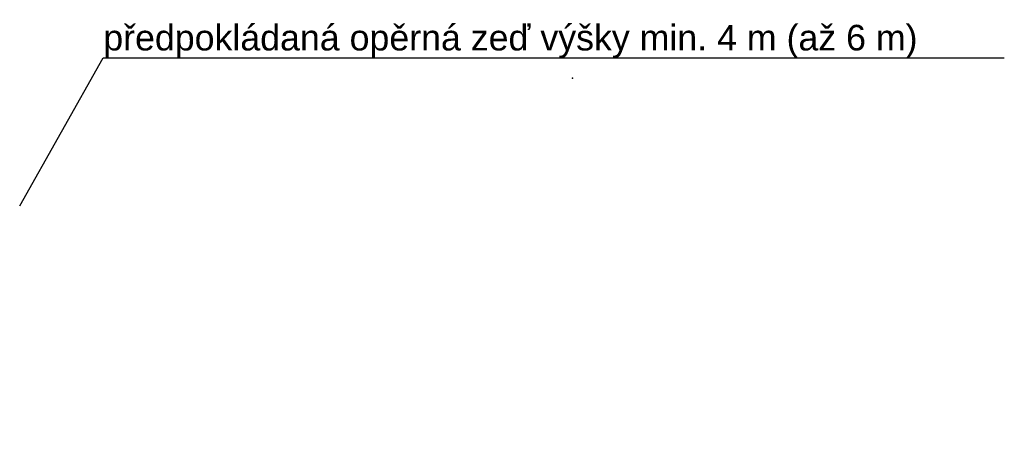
# Model space of a CAD drawing. Extents: x -607893402 to -606472477, y -1001733938 to -1001014811.
# Tile 20 of 23: x -607584266 to -607488028, y -1001242840 to -1001201482. Entities that reach past the tile are written whole.
import ezdxf
from ezdxf import colors
from ezdxf.entities.mleader import LeaderData, LeaderLine
from ezdxf.math import Vec2, Vec3

# ---------------------------------------------------------------- set-up
doc = ezdxf.new("R2010")
doc.units = 0
doc.header["$MEASUREMENT"] = 0
doc.layers.add('polohopis', color=7, linetype='CONTINUOUS')
doc.layers.add('POPIS', color=1, linetype='CONTINUOUS')
doc.styles.add('ROMANS', font='ROMANS', dxfattribs={"height": 0.2})

msp = doc.modelspace()

# ---------------------------------------------------------------- linework, layer by layer
at = {"layer": 'polohopis'}
msp.add_point((-607530224.3, -1001207190.6), dxfattribs=at)

# ---------------------------------------------------------------- leaders
at = {"layer": 'POPIS', "linetype": 'Continuous'}
ml = msp.add_multileader_mtext('Standard', dxfattribs=at)
ml.set_content('{\\fArial|b0|i0|c238|p34;předpokládaná opěrná zeď výšky min. 4 m (až 6 m)}', color=256, style='ROMANS')
ml.set_leader_properties()
ml.build(insert=Vec2(0, 0))
ml.multileader.update_dxf_attribs({"text_left_attachment_type": 6, "text_right_attachment_type": 6, "dogleg_length": 0.36, "arrow_head_size": 0.18})
ctx = ml.context
ctx.base_point, ctx.char_height, ctx.arrow_head_size, ctx.landing_gap_size, ctx.plane_origin = Vec3(-607576096.8, -1001205218.6), 2500, 0.18, 0.09, Vec3(-607552410.1, -1001201673.4)
ctx.left_attachment, ctx.right_attachment = 6, 6
notes = []
notes.append((ctx, [(1, (1, 1, 0), (-607576097.2, -1001205218.6), (1, 0), 0.36, [(0, [(-607584266.3, -1001219664.8)], 0, [])])]))
ctx.mtext.insert, ctx.mtext.flow_direction = Vec3(-607576096.7, -1001201983.7), 5
for ctx, leaders in notes:
    for number, flags, end, landing, length, lines in leaders:
        leader = LeaderData()
        leader.index, (leader.has_last_leader_line, leader.has_dogleg_vector, leader.attachment_direction) = number, flags
        leader.last_leader_point, leader.dogleg_vector, leader.dogleg_length = Vec3(end), Vec3(landing), length
        for number, points, colour, breaks in lines:
            line = LeaderLine()
            line.index, line.vertices, line.color, line.breaks = number, Vec3.list(points), colors.encode_raw_color(colour), breaks
            leader.lines.append(line)
        ctx.leaders.append(leader)

doc.saveas('drawing.dxf')
